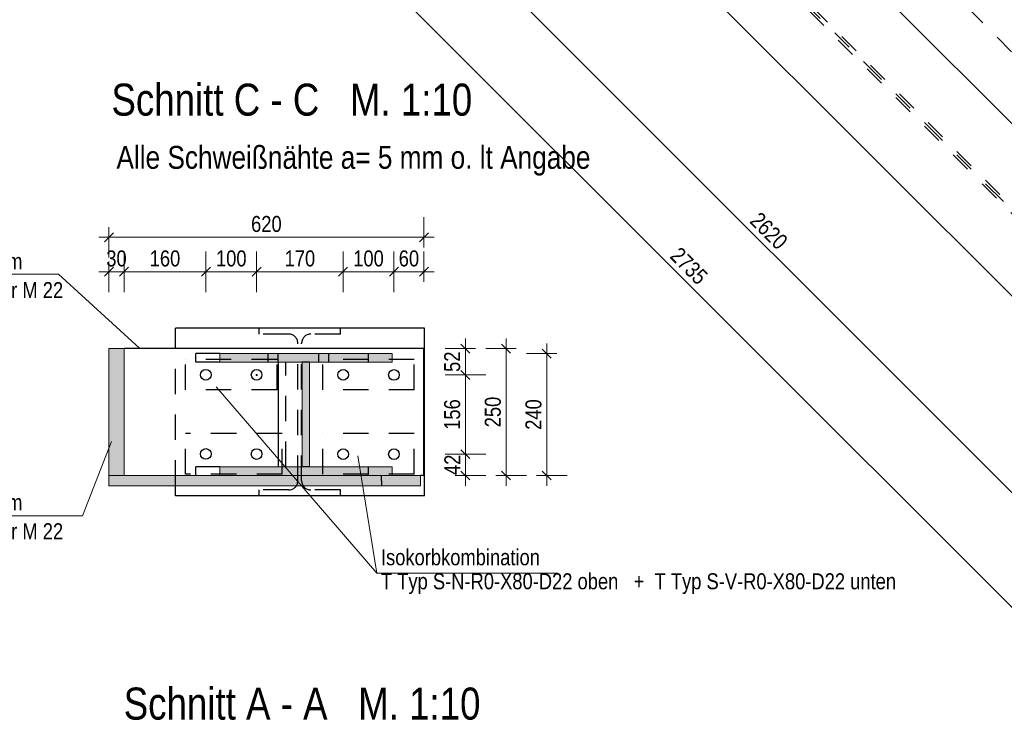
# Model space of a CAD drawing. Header units: millimetres. Extents: x 0 to 34.7, y 0 to 23.8.
# Tile 5 of 21: x 2.4 to 7.3, y 10.8 to 14.3. Entities that reach past the tile are written whole.
import ezdxf

# ---------------------------------------------------------------- set-up
doc = ezdxf.new("R2010")
doc.units = ezdxf.units.MM
for name, pattern in [('DASHDOT', [1, 0.5, -0.25, 0, -0.25]), ('HIDDEN', [0.375, 0.25, -0.125]), ('HIDDENX2', [0.75, 0.5, -0.25])]:
    doc.linetypes.add(name, pattern=pattern)
for name, color, linetype, lineweight in [('Ansichtskanten', 7, 'Continuous', 20), ('Geschnittene Kanten', 7, 'Continuous', 20), ('Schraffur', 7, 'Continuous', 20), ('Verdeckte Kanten', 7, 'Continuous', 20)]:
    doc.layers.add(name, color=color, linetype=linetype, lineweight=lineweight)
doc.styles.add('Arial Narrow', font='ARIALN.TTF')
doc.dimstyles.new('Arch_Strakon_dimstyle', dxfattribs={"dimtxt": 7.875, "dimasz": 1, "dimexe": 1.25, "dimexo": 0.0625, "dimgap": 1, "dimtad": 0, "dimzin": 12, "dimdsep": 46, "dimtxsty": 'Arial Narrow', "dimblk": 'Arrowhead_Tick', "dimsah": 1, "dimcen": 0, "dimse1": 1, "dimse2": 1, "dimclrd": 6, "dimclrt": 2, "dimazin": 0, "dimtfac": 1, "dimtdec": 4, "dimtmove": 0, "dimatfit": 3, "dimldrblk": 'NONE', "dimfxl": 1, "dimtvp": 1, "dimtolj": 1, "dimtzin": 0, "dimlwd": 13, "dimarcsym": 2})

# ---------------------------------------------------------------- blocks, each defined once
blk = doc.blocks.new('Arrowhead_Tick')
at = {"color": 0, "linetype": 'Continuous', "lineweight": -2, "ltscale": 0.4}
for p, q in [((0, 10), (0, -5)), ((-1, 0), (0, 0)), ((5, 0), (0, 0))]:
    blk.add_line(p, q, dxfattribs=at)
at = {"color": 2, "linetype": 'Continuous', "lineweight": 35, "ltscale": 0.4}
blk.add_line((2.21, 2.21), (-2.21, -2.21), dxfattribs=at)
blk = doc.blocks.new('*D65')
at = {"color": 6, "linetype": 'Continuous', "lineweight": 13}
blk.add_line((5.6815, 17.8406), (10.4995, 13.0214), dxfattribs=at)
at = {"layer": 'Defpoints', "color": 0}
for p in [(5.2372, 17.4106), (10.5066, 13.0143), (10.07, 12.5778)]:
    blk.add_point(p, dxfattribs=at)
at = {"color": 6, "lineweight": 13, "xscale": 0.01, "yscale": 0.01, "zscale": 0.01}
for p, rotation in [((5.6744, 17.8476), 134.9933990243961), ((10.5066, 13.0143), 314.9933990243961)]:
    blk.add_blockref('Arrowhead_Tick', p, dxfattribs=dict(at, rotation=rotation))
at = {"color": 2, "lineweight": -2, "insert": (8.1366, 15.4771), "char_height": 0.07875, "attachment_point": 5, "rotation": 314.9934, "style": 'Arial Narrow'}
blk.add_mtext('\\A1;2735', dxfattribs=at)
blk = doc.blocks.new('_None')
blk = doc.blocks.new('*D67')
at = {"color": 6, "linetype": 'Continuous', "lineweight": 13}
blk.add_line((3.2639, 15.4499), (8.0863, 10.6263), dxfattribs=at)
at = {"layer": 'Defpoints', "color": 0}
for p in [(4.1869, 16.387), (9.0719, 11.5975), (8.0934, 10.6192)]:
    blk.add_point(p, dxfattribs=at)
at = {"color": 6, "lineweight": 13, "xscale": 0.01, "yscale": 0.01, "zscale": 0.01}
for p, rotation in [((3.2568, 15.457), 134.993), ((8.0934, 10.6192), 314.993)]:
    blk.add_blockref('Arrowhead_Tick', p, dxfattribs=dict(at, rotation=rotation))
at = {"color": 2, "lineweight": -2, "insert": (5.7212, 13.0842), "char_height": 0.07875, "attachment_point": 5, "rotation": 314.993, "style": 'Arial Narrow'}
blk.add_mtext('\\A1;2735', dxfattribs=at)
blk = doc.blocks.new('*D69')
at = {"color": 6, "linetype": 'Continuous', "lineweight": 13}
blk.add_line((3.7588, 15.5206), (8.378, 10.9003), dxfattribs=at)
at = {"layer": 'Defpoints', "color": 0}
for p in [(4.4468, 16.2226), (8.8686, 11.3765), (8.3851, 10.8932)]:
    blk.add_point(p, dxfattribs=at)
at = {"color": 6, "lineweight": 13, "xscale": 0.01, "yscale": 0.01, "zscale": 0.01}
for p, rotation in [((3.7518, 15.5277), 134.993), ((8.3851, 10.8932), 314.993)]:
    blk.add_blockref('Arrowhead_Tick', p, dxfattribs=dict(at, rotation=rotation))
at = {"color": 2, "lineweight": -2, "insert": (6.1145, 13.2565), "char_height": 0.07875, "attachment_point": 5, "rotation": 314.993, "style": 'Arial Narrow'}
blk.add_mtext('\\A1;2620', dxfattribs=at)
blk = doc.blocks.new('*D95')
at = {"color": 6, "linetype": 'Continuous', "lineweight": 13}
blk.add_line((4.8207, 18.9828), (10.6407, 13.1627), dxfattribs=at)
at = {"layer": 'Defpoints', "color": 0}
for p in [(4.0243, 18.2006), (10.6478, 13.1556), (10.07, 12.5778)]:
    blk.add_point(p, dxfattribs=at)
at = {"color": 6, "lineweight": 13, "xscale": 0.01, "yscale": 0.01, "zscale": 0.01}
for p, rotation in [((4.8136, 18.9899), 135), ((10.6478, 13.1556), 315)]:
    blk.add_blockref('Arrowhead_Tick', p, dxfattribs=dict(at, rotation=rotation))
at = {"color": 2, "lineweight": -2, "insert": (7.7768, 16.1189), "char_height": 0.07875, "attachment_point": 5, "rotation": 315, "style": 'Arial Narrow'}
blk.add_mtext('\\A1;3300', dxfattribs=at)
blk = doc.blocks.new('*D153')
at = {"color": 6, "linetype": 'Continuous', "lineweight": 13}
blk.add_line((4.6217, 12.0628), (4.6217, 12.1478), dxfattribs=at)
at = {"layer": 'Defpoints', "color": 0}
for p in [(4.2696, 12.1578), (4.6217, 12.1578), (4.4172, 12.0528)]:
    blk.add_point(p, dxfattribs=at)
at = {"color": 6, "lineweight": 13, "xscale": 0.01, "yscale": 0.01, "zscale": 0.01}
for p, rotation in [((4.6217, 12.1578), 90), ((4.6217, 12.0528), 270)]:
    blk.add_blockref('Arrowhead_Tick', p, dxfattribs=dict(at, rotation=rotation))
at = {"color": 2, "lineweight": 35, "insert": (4.5571, 12.1053), "char_height": 0.07875, "attachment_point": 5, "rotation": 90, "style": 'Arial Narrow'}
blk.add_mtext('\\A1;42', dxfattribs=at)
blk = doc.blocks.new('*D154')
at = {"color": 6, "linetype": 'Continuous', "lineweight": 13}
blk.add_line((4.6217, 12.1678), (4.6217, 12.5378), dxfattribs=at)
at = {"layer": 'Defpoints', "color": 0}
for p in [(4.2696, 12.5478), (4.6217, 12.5478), (4.2696, 12.1578)]:
    blk.add_point(p, dxfattribs=at)
at = {"color": 6, "lineweight": 13, "xscale": 0.01, "yscale": 0.01, "zscale": 0.01}
for p, rotation in [((4.6217, 12.5478), 90), ((4.6217, 12.1578), 270)]:
    blk.add_blockref('Arrowhead_Tick', p, dxfattribs=dict(at, rotation=rotation))
at = {"color": 2, "lineweight": 35, "insert": (4.5565, 12.3528), "char_height": 0.07875, "attachment_point": 5, "rotation": 90, "style": 'Arial Narrow'}
blk.add_mtext('\\A1;156', dxfattribs=at)
blk = doc.blocks.new('*D155')
at = {"color": 6, "linetype": 'Continuous', "lineweight": 13}
blk.add_line((4.6217, 12.5578), (4.6217, 12.6678), dxfattribs=at)
at = {"layer": 'Defpoints', "color": 0}
for p in [(4.4172, 12.6778), (4.6217, 12.6778), (4.2696, 12.5478)]:
    blk.add_point(p, dxfattribs=at)
at = {"color": 6, "lineweight": 13, "xscale": 0.01, "yscale": 0.01, "zscale": 0.01}
for p, rotation in [((4.6217, 12.6778), 90), ((4.6217, 12.5478), 270)]:
    blk.add_blockref('Arrowhead_Tick', p, dxfattribs=dict(at, rotation=rotation))
at = {"color": 2, "lineweight": 35, "insert": (4.5565, 12.6128), "char_height": 0.07875, "attachment_point": 5, "rotation": 90, "style": 'Arial Narrow'}
blk.add_mtext('\\A1;52', dxfattribs=at)
blk = doc.blocks.new('*D156')
at = {"color": 6, "linetype": 'Continuous', "lineweight": 13}
blk.add_line((4.8217, 12.0628), (4.8217, 12.6678), dxfattribs=at)
at = {"layer": 'Defpoints', "color": 0}
for p in [(4.4172, 12.6778), (4.8217, 12.6778), (4.4172, 12.0528)]:
    blk.add_point(p, dxfattribs=at)
at = {"color": 6, "lineweight": 13, "xscale": 0.01, "yscale": 0.01, "zscale": 0.01}
for p, rotation in [((4.8217, 12.6778), 90), ((4.8217, 12.0528), 270)]:
    blk.add_blockref('Arrowhead_Tick', p, dxfattribs=dict(at, rotation=rotation))
at = {"color": 2, "lineweight": 35, "insert": (4.7565, 12.3653), "char_height": 0.07875, "attachment_point": 5, "rotation": 90, "style": 'Arial Narrow'}
blk.add_mtext('\\A1;250', dxfattribs=at)
blk = doc.blocks.new('*D157')
at = {"color": 6, "linetype": 'Continuous', "lineweight": 13}
blk.add_line((5.0217, 12.0628), (5.0217, 12.6428), dxfattribs=at)
at = {"layer": 'Defpoints', "color": 0}
for p in [(4.2609, 12.6528), (5.0217, 12.6528), (4.2609, 12.0528)]:
    blk.add_point(p, dxfattribs=at)
at = {"color": 6, "lineweight": 13, "xscale": 0.01, "yscale": 0.01, "zscale": 0.01}
for p, rotation in [((5.0217, 12.6528), 90), ((5.0217, 12.0528), 270)]:
    blk.add_blockref('Arrowhead_Tick', p, dxfattribs=dict(at, rotation=rotation))
at = {"color": 2, "lineweight": 35, "insert": (4.9565, 12.3528), "char_height": 0.07875, "attachment_point": 5, "rotation": 90, "style": 'Arial Narrow'}
blk.add_mtext('\\A1;240', dxfattribs=at)
blk = doc.blocks.new('*D161')
at = {"color": 6, "linetype": 'Continuous', "lineweight": 13}
blk.add_line((2.9522, 13.0555), (3.3344, 13.0555), dxfattribs=at)
at = {"layer": 'Defpoints', "color": 0}
for p in [(3.3444, 13.0555), (2.9422, 12.6778), (3.3444, 12.5487)]:
    blk.add_point(p, dxfattribs=at)
at = {"color": 6, "lineweight": 13, "xscale": 0.01, "yscale": 0.01, "zscale": 0.01}
blk.add_blockref('Arrowhead_Tick', (3.3444, 13.0555), dxfattribs=at)
at = {"color": 6, "lineweight": 13, "xscale": 0.01, "yscale": 0.01, "zscale": 0.01, "rotation": 180}
blk.add_blockref('Arrowhead_Tick', (2.9422, 13.0555), dxfattribs=at)
at = {"color": 2, "lineweight": 35, "insert": (3.1433, 13.1207), "char_height": 0.07875, "attachment_point": 5, "style": 'Arial Narrow'}
blk.add_mtext('\\A1;160', dxfattribs=at)
blk = doc.blocks.new('*D162')
at = {"color": 6, "linetype": 'Continuous', "lineweight": 13}
blk.add_line((3.3544, 13.0555), (3.5844, 13.0555), dxfattribs=at)
at = {"layer": 'Defpoints', "color": 0}
for p in [(3.5944, 13.0555), (3.3444, 12.5487), (3.5944, 12.5472)]:
    blk.add_point(p, dxfattribs=at)
at = {"color": 6, "lineweight": 13, "xscale": 0.01, "yscale": 0.01, "zscale": 0.01}
blk.add_blockref('Arrowhead_Tick', (3.5944, 13.0555), dxfattribs=at)
at = {"color": 6, "lineweight": 13, "xscale": 0.01, "yscale": 0.01, "zscale": 0.01, "rotation": 180}
blk.add_blockref('Arrowhead_Tick', (3.3444, 13.0555), dxfattribs=at)
at = {"color": 2, "lineweight": 35, "insert": (3.4694, 13.1207), "char_height": 0.07875, "attachment_point": 5, "style": 'Arial Narrow'}
blk.add_mtext('\\A1;100', dxfattribs=at)
blk = doc.blocks.new('*D163')
at = {"color": 6, "linetype": 'Continuous', "lineweight": 13}
blk.add_line((3.6044, 13.0555), (4.0096, 13.0555), dxfattribs=at)
at = {"layer": 'Defpoints', "color": 0}
for p in [(4.0196, 13.0555), (3.5944, 12.5472), (4.0196, 12.548)]:
    blk.add_point(p, dxfattribs=at)
at = {"color": 6, "lineweight": 13, "xscale": 0.01, "yscale": 0.01, "zscale": 0.01}
blk.add_blockref('Arrowhead_Tick', (4.0196, 13.0555), dxfattribs=at)
at = {"color": 6, "lineweight": 13, "xscale": 0.01, "yscale": 0.01, "zscale": 0.01, "rotation": 180}
blk.add_blockref('Arrowhead_Tick', (3.5944, 13.0555), dxfattribs=at)
at = {"color": 2, "lineweight": 35, "insert": (3.807, 13.1207), "char_height": 0.07875, "attachment_point": 5, "style": 'Arial Narrow'}
blk.add_mtext('\\A1;170', dxfattribs=at)
blk = doc.blocks.new('*D164')
at = {"color": 6, "linetype": 'Continuous', "lineweight": 13}
blk.add_line((4.0296, 13.0555), (4.2596, 13.0555), dxfattribs=at)
at = {"layer": 'Defpoints', "color": 0}
for p in [(4.2696, 13.0555), (4.0196, 12.548), (4.2696, 12.5478)]:
    blk.add_point(p, dxfattribs=at)
at = {"color": 6, "lineweight": 13, "xscale": 0.01, "yscale": 0.01, "zscale": 0.01}
blk.add_blockref('Arrowhead_Tick', (4.2696, 13.0555), dxfattribs=at)
at = {"color": 6, "lineweight": 13, "xscale": 0.01, "yscale": 0.01, "zscale": 0.01, "rotation": 180.0000000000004}
blk.add_blockref('Arrowhead_Tick', (4.0196, 13.0555), dxfattribs=at)
at = {"color": 2, "lineweight": 35, "insert": (4.1446, 13.1207), "char_height": 0.07875, "attachment_point": 5, "style": 'Arial Narrow'}
blk.add_mtext('\\A1;100', dxfattribs=at)
blk = doc.blocks.new('*D165')
at = {"color": 6, "linetype": 'Continuous', "lineweight": 13}
blk.add_line((4.2796, 13.0555), (4.4072, 13.0555), dxfattribs=at)
at = {"layer": 'Defpoints', "color": 0}
for p in [(4.4172, 13.0555), (4.4172, 12.6778), (4.2696, 12.5478)]:
    blk.add_point(p, dxfattribs=at)
at = {"color": 6, "lineweight": 13, "xscale": 0.01, "yscale": 0.01, "zscale": 0.01}
blk.add_blockref('Arrowhead_Tick', (4.4172, 13.0555), dxfattribs=at)
at = {"color": 6, "lineweight": 13, "xscale": 0.01, "yscale": 0.01, "zscale": 0.01, "rotation": 180}
blk.add_blockref('Arrowhead_Tick', (4.2696, 13.0555), dxfattribs=at)
at = {"color": 2, "lineweight": 35, "insert": (4.3434, 13.1207), "char_height": 0.07875, "attachment_point": 5, "style": 'Arial Narrow'}
blk.add_mtext('\\A1;60', dxfattribs=at)
blk = doc.blocks.new('*D166')
at = {"color": 6, "linetype": 'Continuous', "lineweight": 13}
blk.add_line((2.8772, 13.0555), (2.9322, 13.0555), dxfattribs=at)
at = {"layer": 'Defpoints', "color": 0}
for p in [(2.9422, 13.0555), (2.8672, 12.6778), (2.9422, 12.6778)]:
    blk.add_point(p, dxfattribs=at)
at = {"color": 6, "lineweight": 13, "xscale": 0.01, "yscale": 0.01, "zscale": 0.01}
blk.add_blockref('Arrowhead_Tick', (2.9422, 13.0555), dxfattribs=at)
at = {"color": 6, "lineweight": 13, "xscale": 0.01, "yscale": 0.01, "zscale": 0.01, "rotation": 180}
blk.add_blockref('Arrowhead_Tick', (2.8672, 13.0555), dxfattribs=at)
at = {"color": 2, "lineweight": 35, "insert": (2.9047, 13.1207), "char_height": 0.07875, "attachment_point": 5, "style": 'Arial Narrow'}
blk.add_mtext('\\A1;30', dxfattribs=at)
blk = doc.blocks.new('*D177')
at = {"color": 6, "linetype": 'Continuous', "lineweight": 13}
blk.add_line((2.8772, 13.225), (4.4072, 13.225), dxfattribs=at)
at = {"layer": 'Defpoints', "color": 0}
for p in [(4.4172, 13.225), (2.8672, 12.6778), (4.4172, 12.6778)]:
    blk.add_point(p, dxfattribs=at)
at = {"color": 6, "lineweight": 13, "xscale": 0.01, "yscale": 0.01, "zscale": 0.01}
blk.add_blockref('Arrowhead_Tick', (4.4172, 13.225), dxfattribs=at)
at = {"color": 6, "lineweight": 13, "xscale": 0.01, "yscale": 0.01, "zscale": 0.01, "rotation": 180}
blk.add_blockref('Arrowhead_Tick', (2.8672, 13.225), dxfattribs=at)
at = {"color": 2, "lineweight": 35, "insert": (3.6422, 13.2902), "char_height": 0.07875, "attachment_point": 5, "style": 'Arial Narrow'}
blk.add_mtext('\\A1;620', dxfattribs=at)

msp = doc.modelspace()

# ---------------------------------------------------------------- hatches: boundary and pattern name
at = {"layer": 'Schraffur', "lineweight": 13, "true_color": 0x4682b4}
for points in [[(2.867209, 12.0527581), (2.942209, 12.0527581), (2.942209, 12.6777581), (2.867209, 12.6777581)], [(3.4124512, 12.0527581), (4.2608816, 12.0527581), (4.2608816, 12.0952581), (3.854342, 12.0952581), (3.854342, 12.6102581), (4.2608816, 12.6102581), (4.2608816, 12.6527581), (3.4124512, 12.6527581), (3.4124512, 12.6102581), (3.8189907, 12.6102581), (3.8189907, 12.0952581), (3.4124512, 12.0952581)]]:
    msp.add_hatch(color=145, dxfattribs=at).paths.add_polyline_path(points)
at = {"layer": 'Schraffur', "lineweight": 13, "true_color": 0xe0ddbe}
msp.add_hatch(color=254, dxfattribs=at).paths.add_polyline_path([(4.4009855, 12.0027581), (4.4009855, 12.0527581), (2.867209, 12.0527581), (2.866834, 12.0027581)])

# ---------------------------------------------------------------- linework, layer by layer
at = {"color": 9, "linetype": 'DASHDOT', "lineweight": 0, "ltscale": 0.25}
msp.add_line((3.1715073, 18.2756741), (9.6331984, 11.812494), dxfattribs=at)
at = {"color": 6, "linetype": 'HIDDEN', "lineweight": 13, "ltscale": 0.25}
for p, q in [((9.0895411, 11.5975006), (3.2465073, 17.4405343)), ((9.0718634, 11.5798229), (3.2465073, 17.405179))]:
    msp.add_line(p, q, dxfattribs=at)
at = {"color": 6, "linetype": 'DASHDOT', "lineweight": 13, "ltscale": 0.25}
msp.add_line((9.0718634, 11.5975006), (3.2465073, 17.4228567), dxfattribs=at)
at = {"color": 5, "linetype": 'Continuous', "lineweight": 18}
for p, q in [((2.6198347, 13.0443089), (1.2197488, 13.0443089)), ((2.6198347, 13.0443089), (3.0180853, 12.6791387)), ((4.1850068, 11.5719717), (3.3954027, 12.4894495)), ((2.7376513, 11.8540999), (2.8797054, 12.219541)), ((4.1850068, 11.5719717), (4.0927903, 12.1500542)), ((1.1877888, 11.8540999), (2.7376513, 11.8540999)), ((5.0764334, 11.5719717), (4.1850068, 11.5719717))]:
    msp.add_line(p, q, dxfattribs=at)
at = {"color": 9, "linetype": 'Continuous', "lineweight": 0}
msp.add_circle((3.5943808, 12.5471734), 0.002775, dxfattribs=at)
at = {"layer": 'Ansichtskanten', "color": 3, "linetype": 'Continuous', "lineweight": 25}
for p, q in [((8.8685702, 11.3765297), (3.2465073, 16.9985926)), ((9.2928343, 11.8007938), (4.6589397, 16.4346884)), ((4.419709, 12.7777401), (3.194709, 12.7777401)), ((3.194709, 12.6777581), (3.194709, 12.7777401)), ((4.419709, 11.9527401), (4.419709, 12.7777401)), ((4.417209, 12.6777581), (2.942209, 12.6777581)), ((3.4124512, 12.6527581), (3.2957538, 12.6527581)), ((3.2957538, 12.6102581), (3.2957538, 12.6527581)), ((4.417209, 12.0527581), (4.417209, 12.6777581)), ((3.4124512, 12.6102581), (3.2957538, 12.6102581)), ((3.7023402, 12.0952581), (3.7023402, 12.6102581)), ((3.4124512, 12.0952581), (3.2957538, 12.0952581)), ((3.2957538, 12.0527581), (3.2957538, 12.0952581)), ((4.417209, 12.0527581), (4.4009855, 12.0527581)), ((3.194709, 11.9527401), (3.194709, 12.0027581)), ((4.419709, 11.9527401), (3.194709, 11.9527401))]:
    msp.add_line(p, q, dxfattribs=at)
for centre in [(3.3443809, 12.5486711), (3.5943808, 12.5484234), (4.0196446, 12.5480022), (4.2696445, 12.5477544), (3.3443809, 12.1586711), (3.5943808, 12.1584234), (4.0196446, 12.1580022), (4.2696445, 12.1577544)]:
    msp.add_circle(centre, 0.02625, dxfattribs=at)
at = {"layer": 'Geschnittene Kanten', "color": 5, "linetype": 'Continuous', "lineweight": 18}
for p, q in [((2.942209, 12.6777581), (2.867209, 12.6777581)), ((2.867209, 12.0527581), (2.867209, 12.6777581)), ((2.942209, 12.0527581), (2.942209, 12.6777581)), ((4.2608816, 12.6527581), (3.4124512, 12.6527581)), ((3.4124512, 12.6102581), (3.4124512, 12.6527581)), ((4.2608816, 12.6102581), (4.2608816, 12.6527581)), ((3.8189907, 12.6102581), (3.4124512, 12.6102581)), ((3.8189907, 12.0952581), (3.8189907, 12.6102581)), ((4.2608816, 12.6102581), (3.854342, 12.6102581)), ((3.854342, 12.0952581), (3.854342, 12.6102581)), ((3.8189907, 12.0952581), (3.4124512, 12.0952581)), ((3.4124512, 12.0527581), (3.4124512, 12.0952581)), ((4.2608816, 12.0952581), (3.854342, 12.0952581)), ((4.2608816, 12.0527581), (4.2608816, 12.0952581)), ((2.866834, 12.0027581), (2.867209, 12.0527581)), ((2.942209, 12.0527581), (2.867209, 12.0527581)), ((3.4124512, 12.0527581), (2.942209, 12.0527581)), ((4.2608816, 12.0527581), (3.4124512, 12.0527581)), ((4.4009855, 12.0527581), (4.2608816, 12.0527581)), ((4.4009855, 12.0027581), (4.4009855, 12.0527581)), ((4.4009855, 12.0027581), (2.866834, 12.0027581))]:
    msp.add_line(p, q, dxfattribs=at)
at = {"layer": 'Verdeckte Kanten', "color": 3, "linetype": 'HIDDENX2', "lineweight": 25, "ltscale": 0.25}
for p, q in [((3.6062344, 12.7489901), (3.6062344, 12.7777401)), ((3.7518594, 12.7489901), (3.6062344, 12.7489901)), ((4.0062344, 12.7489901), (3.8606094, 12.7489901)), ((4.0062344, 12.7489901), (4.0062344, 12.7777401)), ((3.7968594, 12.0264901), (3.7968594, 12.7039901)), ((3.8156094, 12.0264901), (3.8156094, 12.7039901)), ((3.194709, 12.0027581), (3.194709, 12.6777581)), ((3.6504181, 12.6102581), (3.6504181, 12.6527581)), ((3.6999903, 12.6102581), (3.6999903, 12.6527581)), ((3.9004181, 12.6102581), (3.9004181, 12.6527581)), ((3.9499903, 12.6102581), (3.9499903, 12.6527581)), ((4.1442819, 12.6102581), (4.1442819, 12.6527581)), ((3.6946428, 12.6241444), (3.2446428, 12.6241444)), ((3.2446428, 12.4741444), (3.2446428, 12.6241444)), ((3.6946428, 12.4741444), (3.6946428, 12.6241444)), ((3.7376955, 12.0952581), (3.7376955, 12.6102581)), ((3.854342, 12.6102581), (3.8189907, 12.6102581)), ((4.3696428, 12.6241444), (3.9196428, 12.6241444)), ((3.9196428, 12.4741444), (3.9196428, 12.6241444)), ((4.3696428, 12.4741444), (4.3696428, 12.6241444)), ((3.3201378, 12.5587443), (3.3201374, 12.5587453)), ((3.3201387, 12.5587416), (3.3201378, 12.5587443)), ((3.320139, 12.5587406), (3.3201387, 12.5587416)), ((3.3544491, 12.5729167), (3.3544487, 12.5729177)), ((3.35445, 12.572914), (3.3544491, 12.5729167)), ((3.3544504, 12.572913), (3.35445, 12.572914)), ((3.5701376, 12.5584965), (3.5701373, 12.5584975)), ((3.5701386, 12.5584939), (3.5701376, 12.5584965)), ((3.5701389, 12.5584928), (3.5701386, 12.5584939)), ((3.604449, 12.5726689), (3.6044486, 12.5726699)), ((3.6044499, 12.5726663), (3.604449, 12.5726689)), ((3.6044503, 12.5726652), (3.6044499, 12.5726663)), ((3.9954014, 12.5580753), (3.9954011, 12.5580763)), ((3.9954024, 12.5580726), (3.9954014, 12.5580753)), ((3.9954027, 12.5580716), (3.9954024, 12.5580726)), ((4.0297128, 12.5722477), (4.0297124, 12.5722487)), ((4.0297137, 12.572245), (4.0297128, 12.5722477)), ((4.0297141, 12.572244), (4.0297137, 12.572245)), ((4.2454013, 12.5578276), (4.245401, 12.5578286)), ((4.2454022, 12.5578249), (4.2454013, 12.5578276)), ((4.2454026, 12.5578239), (4.2454022, 12.5578249)), ((4.2797126, 12.572), (4.2797123, 12.572001)), ((4.2797136, 12.5719973), (4.2797126, 12.572)), ((4.2797139, 12.5719963), (4.2797136, 12.5719973)), ((3.3343102, 12.524433), (3.3343098, 12.524434)), ((3.3343111, 12.5244303), (3.3343102, 12.524433)), ((3.3343114, 12.5244293), (3.3343111, 12.5244303)), ((3.3686215, 12.5386054), (3.3686211, 12.5386064)), ((3.3686224, 12.5386027), (3.3686215, 12.5386054)), ((3.3686228, 12.5386017), (3.3686224, 12.5386027)), ((3.58431, 12.5241852), (3.5843097, 12.5241862)), ((3.584311, 12.5241825), (3.58431, 12.5241852)), ((3.5843113, 12.5241815), (3.584311, 12.5241825)), ((3.6186214, 12.5383576), (3.618621, 12.5383586)), ((3.6186223, 12.5383549), (3.6186214, 12.5383576)), ((3.6186227, 12.5383539), (3.6186223, 12.5383549)), ((4.0095738, 12.523764), (4.0095735, 12.523765)), ((4.0095748, 12.5237613), (4.0095738, 12.523764)), ((4.0095751, 12.5237603), (4.0095748, 12.5237613)), ((4.0438852, 12.5379364), (4.0438848, 12.5379374)), ((4.0438861, 12.5379337), (4.0438852, 12.5379364)), ((4.0438865, 12.5379327), (4.0438861, 12.5379337)), ((4.2595737, 12.5235162), (4.2595733, 12.5235172)), ((4.2595746, 12.5235135), (4.2595737, 12.5235162)), ((4.259575, 12.5235125), (4.2595746, 12.5235135)), ((4.293885, 12.5376886), (4.2938847, 12.5376896)), ((4.293886, 12.5376859), (4.293885, 12.5376886)), ((4.2938863, 12.5376849), (4.293886, 12.5376859)), ((3.6946428, 12.4741444), (3.2446428, 12.4741444)), ((4.3696428, 12.4741444), (3.9196428, 12.4741444)), ((3.7196428, 12.2591444), (3.2446428, 12.2591444)), ((3.2446428, 12.0591444), (3.2446428, 12.2591444)), ((3.7196428, 12.0591444), (3.7196428, 12.2591444)), ((4.3696428, 12.2591444), (3.9196428, 12.2591444)), ((3.9196428, 12.0591444), (3.9196428, 12.2591444)), ((4.3696428, 12.0591444), (4.3696428, 12.2591444)), ((3.3201378, 12.1687443), (3.3201374, 12.1687453)), ((3.3201387, 12.1687416), (3.3201378, 12.1687443)), ((3.320139, 12.1687406), (3.3201387, 12.1687416)), ((3.3544491, 12.1829167), (3.3544487, 12.1829177)), ((3.35445, 12.182914), (3.3544491, 12.1829167)), ((3.3544504, 12.182913), (3.35445, 12.182914)), ((3.5701376, 12.1684965), (3.5701373, 12.1684975)), ((3.5701386, 12.1684939), (3.5701376, 12.1684965)), ((3.5701389, 12.1684928), (3.5701386, 12.1684939)), ((3.604449, 12.1826689), (3.6044486, 12.1826699)), ((3.6044499, 12.1826663), (3.604449, 12.1826689)), ((3.6044503, 12.1826652), (3.6044499, 12.1826663)), ((3.9954014, 12.1680753), (3.9954011, 12.1680763)), ((3.9954024, 12.1680726), (3.9954014, 12.1680753)), ((3.9954027, 12.1680716), (3.9954024, 12.1680726)), ((4.0297128, 12.1822477), (4.0297124, 12.1822487)), ((4.0297137, 12.182245), (4.0297128, 12.1822477)), ((4.0297141, 12.182244), (4.0297137, 12.182245)), ((4.2454013, 12.1678276), (4.245401, 12.1678286)), ((4.2454022, 12.1678249), (4.2454013, 12.1678276)), ((4.2454026, 12.1678239), (4.2454022, 12.1678249)), ((4.2797126, 12.182), (4.2797123, 12.182001)), ((4.2797136, 12.1819973), (4.2797126, 12.182)), ((4.2797139, 12.1819963), (4.2797136, 12.1819973)), ((3.3343102, 12.134433), (3.3343098, 12.134434)), ((3.3343111, 12.1344303), (3.3343102, 12.134433)), ((3.3343114, 12.1344293), (3.3343111, 12.1344303)), ((3.3686215, 12.1486054), (3.3686211, 12.1486064)), ((3.3686224, 12.1486027), (3.3686215, 12.1486054)), ((3.3686228, 12.1486017), (3.3686224, 12.1486027)), ((3.58431, 12.1341852), (3.5843097, 12.1341862)), ((3.584311, 12.1341825), (3.58431, 12.1341852)), ((3.5843113, 12.1341815), (3.584311, 12.1341825)), ((3.6186214, 12.1483576), (3.618621, 12.1483586)), ((3.6186223, 12.1483549), (3.6186214, 12.1483576)), ((3.6186227, 12.1483539), (3.6186223, 12.1483549)), ((4.0095738, 12.133764), (4.0095735, 12.133765)), ((4.0095748, 12.1337613), (4.0095738, 12.133764)), ((4.0095751, 12.1337603), (4.0095748, 12.1337613)), ((4.0438852, 12.1479364), (4.0438848, 12.1479374)), ((4.0438861, 12.1479337), (4.0438852, 12.1479364)), ((4.0438865, 12.1479327), (4.0438861, 12.1479337)), ((4.2595737, 12.1335162), (4.2595733, 12.1335172)), ((4.2595746, 12.1335135), (4.2595737, 12.1335162)), ((4.259575, 12.1335125), (4.2595746, 12.1335135)), ((4.293885, 12.1476886), (4.2938847, 12.1476896)), ((4.293886, 12.1476859), (4.293885, 12.1476886)), ((4.2938863, 12.1476849), (4.293886, 12.1476859)), ((3.854342, 12.0952581), (3.8189907, 12.0952581)), ((4.1442819, 12.0527581), (4.1442819, 12.0952581)), ((3.7196428, 12.0591444), (3.2446428, 12.0591444)), ((4.3696428, 12.0591444), (3.9196428, 12.0591444)), ((4.2095869, 12.0027581), (4.2092118, 12.0527581)), ((3.7518594, 11.9814901), (3.6062344, 11.9814901)), ((3.6062344, 11.9527401), (3.6062344, 11.9814901)), ((4.0062344, 11.9814901), (3.8606094, 11.9814901)), ((4.0062344, 11.9527401), (4.0062344, 11.9814901))]:
    msp.add_line(p, q, dxfattribs=at)
for centre, start, end in [((3.7518594, 12.7039901), 360, 90), ((3.8606094, 12.7039901), 90, 180), ((3.7518594, 12.0264901), 270, 0), ((3.8606094, 12.0264901), 180, 270)]:
    msp.add_arc(centre, 0.045, start, end, dxfattribs=at)

# ---------------------------------------------------------------- texts
at = {"color": 1, "lineweight": 70, "style": 'Arial Narrow'}
for s, p in [('Schnitt C - C   M. 1:10', (2.88001, 13.8239018)), ('Schnitt A - A   M. 1:10', (2.9403242, 10.851442))]:
    msp.add_text(s, height=0.1575, dxfattribs=at).set_placement(p)
at = {"color": 2, "lineweight": 35, "style": 'Arial Narrow'}
for s, height, p in [('Alle Schweißnähte a= 5 mm o. lt Angabe', 0.1125, (2.9047198, 13.5623141)), ('Stirnplatte 620 x 250 x 30 mm', 0.07875, (1.2435239, 13.067528)), ('mit 8 Bohrungen ø 24 mm für M 22', 0.07875, (1.2435239, 12.925778)), ('Stirnplatte 590 x 250 x 30 mm', 0.07875, (1.2435239, 11.88085)), ('mit 8 Bohrungen ø 24 mm für M 22', 0.07875, (1.2435239, 11.7391))]:
    msp.add_text(s, height=height, dxfattribs=at).set_placement(p)
at = {"color": 2, "lineweight": 35, "insert": (4.2056922, 11.4691184), "char_height": 0.07875, "attachment_point": 7, "line_spacing_factor": 0.9, "style": 'Arial Narrow'}
msp.add_mtext('Isokorbkombination{\\P}T Typ S-N-R0-X80-D22 oben   +  T Typ S-V-R0-X80-D22 unten', dxfattribs=at)

# ---------------------------------------------------------------- dimensions: what is measured, and where the dimension line sits
at = {"lineweight": -2}
for base, p1, p2, angle, text, picture, middle in [((10.6478183, 13.1556394), (4.0243162, 18.2005759), (10.0699954, 12.5778164), 315, '3300', '*D95', (7.7307087, 16.0727491)), ((10.5066019, 13.0143224), (5.237228, 17.4105859), (10.0699954, 12.5778164), 314.993399, '2735', '*D65', (8.0904961, 15.4309849)), ((8.0933714, 10.6192476), (4.1869459, 16.3869587), (9.0718634, 11.5975006), 314.993, '2735', '*D67', (5.6750759, 13.0381341)), ((8.3851124, 10.89319), (4.4468076, 16.2225564), (8.8685702, 11.3765297), 314.993, '2620', '*D69', (6.0684352, 13.2104333))]:
    dim = msp.add_linear_dim(base=base, p1=p1, p2=p2, angle=angle, text=text, dimstyle='Arch_Strakon_dimstyle', override={"dimscale": 0.01, "dimtxt": 7.875, "dimasz": 1, "dimgap": 2.5, "dimtad": 1, "dimjust": 0, "dimtih": 0, "dimtoh": 0, "dimdec": 5, "dimdsep": 46, "dimtxsty": 'Arial Narrow', "dimclrd": 6, "dimclrt": 2, "dimtix": 1, "dimtofl": 255, "dimtmove": 0, "dimatfit": 2, "dimfxl": 0, "dimfxlon": 0, "dimtvp": 31.746032, "dimlwd": 13}, dxfattribs=at)
    dim.commit()
    dim.dimension.update_dxf_attribs({"geometry": picture, "text_midpoint": middle, "dimtype": 160})
at = {"lineweight": 35}
for base, p1, p2, text, override, picture, middle in [((4.417209, 13.225), (2.867209, 12.6777581), (4.417209, 12.6777581), '620', {"dimscale": 0.01, "dimtxt": 7.875, "dimasz": 1, "dimgap": 2.5, "dimtad": 1, "dimjust": 0, "dimtih": 0, "dimtoh": 0, "dimdec": 3, "dimdsep": 46, "dimtxsty": 'Arial Narrow', "dimclrd": 6, "dimclrt": 2, "dimtix": 1, "dimtofl": 255, "dimtmove": 0, "dimatfit": 2, "dimfxl": 0, "dimfxlon": 0, "dimtvp": 31.746032, "dimlwd": 13}, '*D177', (3.642209, 13.225)), ((2.942209, 13.0554959), (2.867209, 12.6777581), (2.942209, 12.6777581), '30', {"dimscale": 0.01, "dimtxt": 7.875, "dimasz": 1, "dimgap": 2.5, "dimtad": 1, "dimjust": 0, "dimtih": 0, "dimtoh": 0, "dimdec": 3, "dimdsep": 46, "dimtxsty": 'Arial Narrow', "dimclrd": 6, "dimclrt": 2, "dimtix": 1, "dimtofl": 255, "dimtmove": 0, "dimatfit": 2, "dimfxl": 0, "dimfxlon": 0, "dimtvp": 31.746032, "dimlwd": 13}, '*D166', (2.904709, 13.0554959)), ((3.3443809, 13.0554959), (2.942209, 12.6777581), (3.3443809, 12.5486711), '160', {"dimscale": 0.01, "dimtxt": 7.875, "dimasz": 1, "dimgap": 2.5, "dimtad": 1, "dimjust": 0, "dimtih": 0, "dimtoh": 0, "dimdec": 6, "dimdsep": 46, "dimtxsty": 'Arial Narrow', "dimclrd": 6, "dimclrt": 2, "dimtix": 1, "dimtofl": 255, "dimtmove": 0, "dimatfit": 2, "dimfxl": 0, "dimfxlon": 0, "dimtvp": 31.746032, "dimlwd": 13}, '*D161', (3.143295, 13.0554959)), ((3.5943808, 13.0554959), (3.3443809, 12.5486711), (3.5943808, 12.5471734), '100', {"dimscale": 0.01, "dimtxt": 7.875, "dimasz": 1, "dimgap": 2.5, "dimtad": 1, "dimjust": 0, "dimtih": 0, "dimtoh": 0, "dimdec": 3, "dimdsep": 46, "dimtxsty": 'Arial Narrow', "dimclrd": 6, "dimclrt": 2, "dimtix": 1, "dimtofl": 255, "dimtmove": 0, "dimatfit": 2, "dimfxl": 0, "dimfxlon": 0, "dimtvp": 31.746032, "dimlwd": 13}, '*D162', (3.4693809, 13.0554959)), ((4.0196446, 13.0554959), (3.5943808, 12.5471734), (4.0196446, 12.5480022), '170', {"dimscale": 0.01, "dimtxt": 7.875, "dimasz": 1, "dimgap": 2.5, "dimtad": 1, "dimjust": 0, "dimtih": 0, "dimtoh": 0, "dimdec": 3, "dimdsep": 46, "dimtxsty": 'Arial Narrow', "dimclrd": 6, "dimclrt": 2, "dimtix": 1, "dimtofl": 255, "dimtmove": 0, "dimatfit": 2, "dimfxl": 0, "dimfxlon": 0, "dimtvp": 31.746032, "dimlwd": 13}, '*D163', (3.8070127, 13.0554959)), ((4.417209, 13.0554959), (4.2696445, 12.5477544), (4.417209, 12.6777581), '60', {"dimscale": 0.01, "dimtxt": 7.875, "dimasz": 1, "dimgap": 2.5, "dimtad": 1, "dimjust": 0, "dimtih": 0, "dimtoh": 0, "dimdec": 6, "dimdsep": 46, "dimtxsty": 'Arial Narrow', "dimclrd": 6, "dimclrt": 2, "dimtix": 1, "dimtofl": 255, "dimtmove": 0, "dimatfit": 2, "dimfxl": 0, "dimfxlon": 0, "dimtvp": 31.746032, "dimlwd": 13}, '*D165', (4.3434268, 13.0554959))]:
    dim = msp.add_linear_dim(base=base, p1=p1, p2=p2, text=text, dimstyle='Arch_Strakon_dimstyle', override=override, dxfattribs=at)
    dim.commit()
    dim.dimension.update_dxf_attribs({"geometry": picture, "text_midpoint": middle, "dimtype": 160})
for base, p1, p2, angle, text, override, picture, middle in [((4.2696445, 13.0554959), (4.0196446, 12.5480022), (4.2696445, 12.5477544), 0, '100', {"dimscale": 0.01, "dimtxt": 7.875, "dimasz": 1, "dimgap": 2.5, "dimtad": 1, "dimjust": 0, "dimtih": 0, "dimtoh": 0, "dimdec": 4, "dimdsep": 46, "dimtxsty": 'Arial Narrow', "dimclrd": 6, "dimclrt": 2, "dimtix": 1, "dimtofl": 255, "dimtmove": 0, "dimatfit": 2, "dimfxl": 0, "dimfxlon": 0, "dimtvp": 31.746032, "dimlwd": 13}, '*D164', (4.1446445, 13.0554959)), ((5.021679, 12.6527581), (4.2608816, 12.0527581), (4.2608816, 12.6527581), 90, '240', {"dimscale": 0.01, "dimtxt": 7.875, "dimasz": 1, "dimgap": 2.5, "dimtad": 1, "dimjust": 0, "dimtih": 0, "dimtoh": 0, "dimdec": 3, "dimdsep": 46, "dimtxsty": 'Arial Narrow', "dimclrd": 6, "dimclrt": 2, "dimtix": 1, "dimtofl": 255, "dimtmove": 0, "dimatfit": 2, "dimfxl": 0, "dimfxlon": 0, "dimtvp": 31.746032, "dimlwd": 13}, '*D157', (5.021679, 12.3527581)), ((4.621679, 12.6777581), (4.2696445, 12.5477544), (4.417209, 12.6777581), 90, '52', {"dimscale": 0.01, "dimtxt": 7.875, "dimasz": 1, "dimgap": 2.5, "dimtad": 1, "dimjust": 0, "dimtih": 0, "dimtoh": 0, "dimdec": 3, "dimdsep": 46, "dimtxsty": 'Arial Narrow', "dimclrd": 6, "dimclrt": 2, "dimtix": 1, "dimtofl": 255, "dimtmove": 0, "dimatfit": 2, "dimfxl": 0, "dimfxlon": 0, "dimtvp": 31.746032, "dimlwd": 13}, '*D155', (4.621679, 12.6127562)), ((4.821679, 12.6777581), (4.417209, 12.0527581), (4.417209, 12.6777581), 90, '250', {"dimscale": 0.01, "dimtxt": 7.875, "dimasz": 1, "dimgap": 2.5, "dimtad": 1, "dimjust": 0, "dimtih": 0, "dimtoh": 0, "dimdec": 3, "dimdsep": 46, "dimtxsty": 'Arial Narrow', "dimclrd": 6, "dimclrt": 2, "dimtix": 1, "dimtofl": 255, "dimtmove": 0, "dimatfit": 2, "dimfxl": 0, "dimfxlon": 0, "dimtvp": 31.746032, "dimlwd": 13}, '*D156', (4.821679, 12.3652581)), ((4.621679, 12.5477544), (4.2696445, 12.1577544), (4.2696445, 12.5477544), 90, '156', {"dimscale": 0.01, "dimtxt": 7.875, "dimasz": 1, "dimgap": 2.5, "dimtad": 1, "dimjust": 0, "dimtih": 0, "dimtoh": 0, "dimdec": 3, "dimdsep": 46, "dimtxsty": 'Arial Narrow', "dimclrd": 6, "dimclrt": 2, "dimtix": 1, "dimtofl": 255, "dimtmove": 0, "dimatfit": 2, "dimfxl": 0, "dimfxlon": 0, "dimtvp": 31.746032, "dimlwd": 13}, '*D154', (4.621679, 12.3527544)), ((4.621679, 12.1577544), (4.417209, 12.0527581), (4.2696445, 12.1577544), 90, '42', {"dimscale": 0.01, "dimtxt": 7.875, "dimasz": 1, "dimgap": 2.5, "dimtad": 1, "dimjust": 0, "dimtih": 0, "dimtoh": 0, "dimdec": 3, "dimdsep": 46, "dimtxsty": 'Arial Narrow', "dimclrd": 6, "dimclrt": 2, "dimtix": 1, "dimtofl": 255, "dimtmove": 0, "dimatfit": 2, "dimfxl": 0, "dimfxlon": 0, "dimtvp": 31.746032, "dimlwd": 13}, '*D153', (4.621679, 12.1052562))]:
    dim = msp.add_linear_dim(base=base, p1=p1, p2=p2, angle=angle, text=text, dimstyle='Arch_Strakon_dimstyle', override=override, dxfattribs=at)
    dim.commit()
    dim.dimension.update_dxf_attribs({"geometry": picture, "text_midpoint": middle, "dimtype": 160})

doc.saveas('drawing.dxf')
